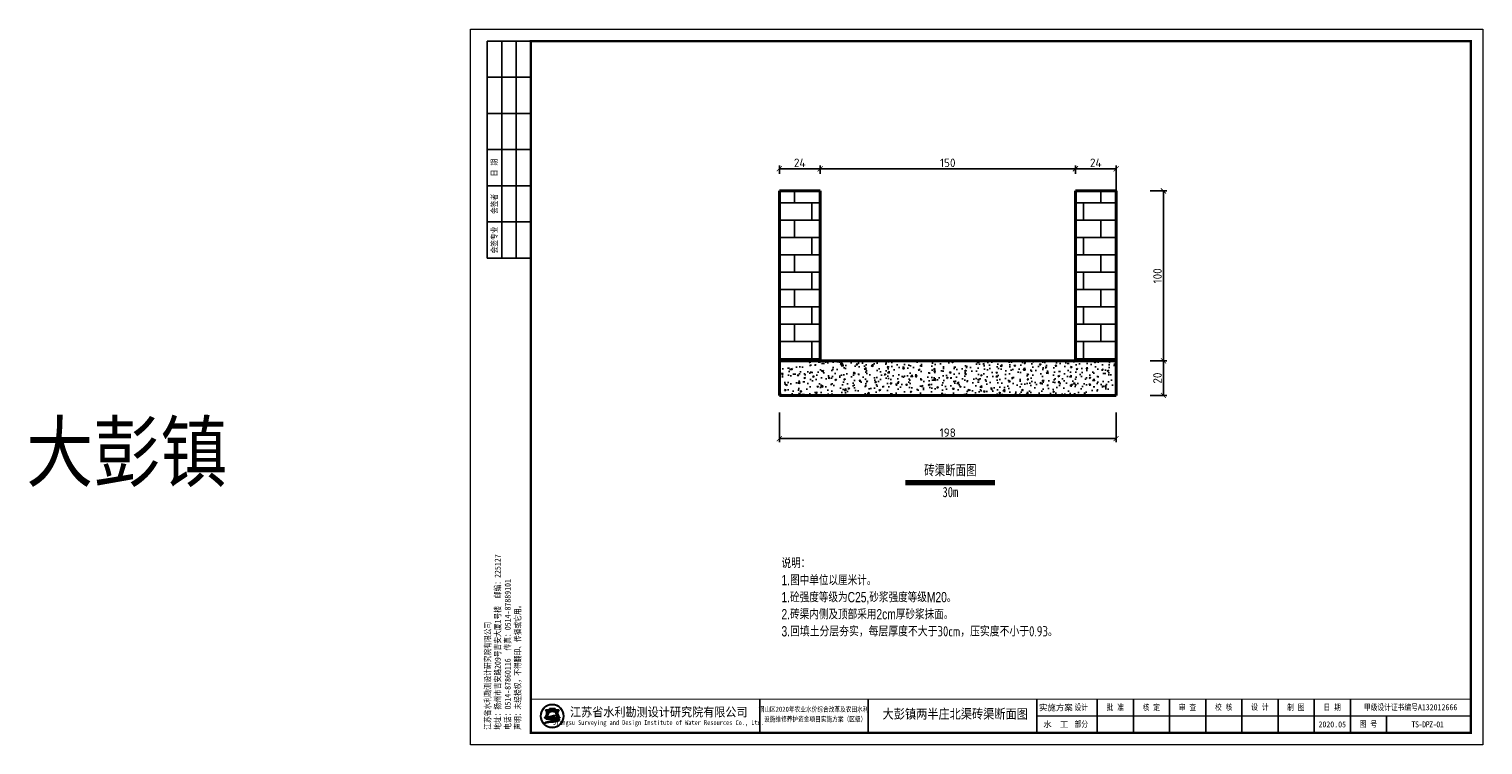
# Model space of a CAD drawing. Header units: millimetres. Extents: x 23647 to 54397, y 4269 to 8533.
# Tile 1 of 4: x 23647 to 32177, y 4333 to 8533. Entities that reach past the tile are written whole.
import ezdxf
from ezdxf.enums import TextEntityAlignment as Align

# ---------------------------------------------------------------- set-up
doc = ezdxf.new("R2010")
doc.units = ezdxf.units.MM
doc.layers.add('实线', color=1, linetype='Continuous', lineweight=40)
doc.layers.add('钢筋表', color=1, linetype='Continuous')
doc.styles.add('HZTXT', font='hztxt_e.shx', dxfattribs={"width": 0.75, "bigfont": 'hztxt.shx'})
doc.styles.get("Standard").update_dxf_attribs({"font": 'tssdeng.shx', "bigfont": 'hztxt.shx'})
doc.styles.add('图框', font='仿宋_GB2312.TTF', dxfattribs={"width": 0.8, "height": 4})
doc.styles.add('图框仿宋', font='仿宋_GB2312.TTF', dxfattribs={"width": 0.85})
doc.dimstyles.new('10的比例', dxfattribs={"dimtxt": 50, "dimasz": 30, "dimexe": 20, "dimexo": 100, "dimgap": 10, "dimtad": 1, "dimdec": 0, "dimlfac": 0.1, "dimdsep": 46, "dimtxsty": 'Standard', "dimblk": 'ARCHTICK', "dimcen": 2.5, "dimadec": 0, "dimazin": 0, "dimtfac": 1, "dimtdec": 0, "dimtmove": 2, "dimatfit": 2, "dimldrblk": 'ARCHTICK', "dimfxl": 0, "dimarcsym": 0})

# ---------------------------------------------------------------- blocks, each defined once
blk = doc.blocks.new('_ArchTick')
at = {"color": 0, "linetype": 'ByBlock', "const_width": 0.15}
blk.add_lwpolyline([(-0.5, -0.5), (0.5, 0.5)], dxfattribs=at)
blk = doc.blocks.new('*D7')
at = {"color": 0, "lineweight": -2}
for p, q in [((28048.80048857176, 6283.697171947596), (28048.80048857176, 6110.172643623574)), ((30024.61429374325, 6283.697171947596), (30024.61429374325, 6110.172643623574)), ((28048.80048857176, 6130.172643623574), (30024.61429374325, 6130.172643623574))]:
    blk.add_line(p, q, dxfattribs=at)
at = {"layer": 'Defpoints', "color": 0}
for p in [(28048.80048857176, 6383.697171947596), (30024.61429374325, 6383.697171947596), (30024.61429374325, 6130.172643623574)]:
    blk.add_point(p, dxfattribs=at)
at = {"color": 0, "lineweight": -2, "xscale": 30, "yscale": 30, "zscale": 30, "rotation": 180}
blk.add_blockref('_ArchTick', (28048.80048857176, 6130.172643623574), dxfattribs=at)
at = {"color": 0, "lineweight": -2, "xscale": 30, "yscale": 30, "zscale": 30}
blk.add_blockref('_ArchTick', (30024.61429374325, 6130.172643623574), dxfattribs=at)
at = {"color": 0, "insert": (29036.7073911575, 6165.172643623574), "char_height": 50, "attachment_point": 5}
blk.add_mtext('198', dxfattribs=at)
blk = doc.blocks.new('*D8')
at = {"color": 0, "lineweight": -2}
for p, q in [((28048.80048857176, 7683.643957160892), (28048.80048857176, 7733.643576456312)), ((28048.80048857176, 7713.643576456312), (28287.93797526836, 7713.643576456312)), ((28287.93797526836, 7683.643957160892), (28287.93797526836, 7733.643576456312))]:
    blk.add_line(p, q, dxfattribs=at)
at = {"layer": 'Defpoints', "color": 0}
for p in [(28287.93797526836, 7713.643576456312), (28048.80048857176, 7583.643957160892), (28287.93797526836, 7583.643957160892)]:
    blk.add_point(p, dxfattribs=at)
at = {"color": 0, "lineweight": -2, "xscale": 30, "yscale": 30, "zscale": 30, "rotation": 180}
blk.add_blockref('_ArchTick', (28048.80048857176, 7713.643576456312), dxfattribs=at)
at = {"color": 0, "lineweight": -2, "xscale": 30, "yscale": 30, "zscale": 30}
blk.add_blockref('_ArchTick', (28287.93797526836, 7713.643576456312), dxfattribs=at)
at = {"color": 0, "insert": (28168.36923192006, 7748.643576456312), "char_height": 50, "attachment_point": 5}
blk.add_mtext('24', dxfattribs=at)
blk = doc.blocks.new('*D9')
at = {"color": 0, "lineweight": -2}
for p, q in [((28287.93797526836, 7683.643957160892), (28287.93797526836, 7733.643576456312)), ((28287.93797526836, 7713.643576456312), (29785.4768657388, 7713.643576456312)), ((29785.4768657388, 7683.643957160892), (29785.4768657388, 7733.643576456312))]:
    blk.add_line(p, q, dxfattribs=at)
at = {"layer": 'Defpoints', "color": 0}
for p in [(29785.4768657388, 7713.643576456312), (28287.93797526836, 7583.643957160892), (29785.4768657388, 7583.643957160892)]:
    blk.add_point(p, dxfattribs=at)
at = {"color": 0, "lineweight": -2, "xscale": 30, "yscale": 30, "zscale": 30, "rotation": 180}
blk.add_blockref('_ArchTick', (28287.93797526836, 7713.643576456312), dxfattribs=at)
at = {"color": 0, "lineweight": -2, "xscale": 30, "yscale": 30, "zscale": 30}
blk.add_blockref('_ArchTick', (29785.4768657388, 7713.643576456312), dxfattribs=at)
at = {"color": 0, "insert": (29036.70742050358, 7748.643576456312), "char_height": 50, "attachment_point": 5}
blk.add_mtext('150', dxfattribs=at)
blk = doc.blocks.new('*D4')
at = {"color": 0, "lineweight": -2}
for p, q in [((29785.4768657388, 7683.643957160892), (29785.4768657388, 7733.643576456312)), ((29785.4768657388, 7713.643576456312), (30024.61429374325, 7713.643576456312)), ((30024.61429374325, 7583.643957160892), (30024.61429374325, 7733.643576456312))]:
    blk.add_line(p, q, dxfattribs=at)
at = {"layer": 'Defpoints', "color": 0}
for p in [(30024.61429374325, 7713.643576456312), (29785.4768657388, 7583.643957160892), (30024.61429374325, 7483.643957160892)]:
    blk.add_point(p, dxfattribs=at)
at = {"color": 0, "lineweight": -2, "xscale": 30, "yscale": 30, "zscale": 30, "rotation": 180}
blk.add_blockref('_ArchTick', (29785.4768657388, 7713.643576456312), dxfattribs=at)
at = {"color": 0, "lineweight": -2, "xscale": 30, "yscale": 30, "zscale": 30}
blk.add_blockref('_ArchTick', (30024.61429374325, 7713.643576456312), dxfattribs=at)
at = {"color": 0, "insert": (29905.04557974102, 7748.643576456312), "char_height": 50, "attachment_point": 5}
blk.add_mtext('24', dxfattribs=at)
blk = doc.blocks.new('*D5')
at = {"color": 0, "lineweight": -2}
for p, q in [((30224.61429374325, 6587.008442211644), (30322.28655465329, 6587.008442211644)), ((30302.28655465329, 6383.697171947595), (30302.28655465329, 6587.008442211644)), ((30224.61429374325, 6383.697171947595), (30322.28655465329, 6383.697171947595))]:
    blk.add_line(p, q, dxfattribs=at)
at = {"layer": 'Defpoints', "color": 0}
for p in [(30124.61429374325, 6587.008442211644), (30302.28655465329, 6587.008442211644), (30124.61429374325, 6383.697171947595)]:
    blk.add_point(p, dxfattribs=at)
at = {"color": 0, "lineweight": -2, "xscale": 30, "yscale": 30, "zscale": 30}
for p, rotation in [((30302.28655465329, 6587.008442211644), 90), ((30302.28655465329, 6383.697171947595), 270)]:
    blk.add_blockref('_ArchTick', p, dxfattribs=dict(at, rotation=rotation))
at = {"color": 0, "insert": (30267.28655465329, 6485.352807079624), "char_height": 50, "attachment_point": 5, "rotation": 90}
blk.add_mtext('20', dxfattribs=at)
blk = doc.blocks.new('*D6')
at = {"color": 0, "lineweight": -2}
for p, q in [((30224.61429374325, 7583.643957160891), (30322.28655465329, 7583.643957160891)), ((30302.28655465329, 6587.008442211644), (30302.28655465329, 7583.643957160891)), ((30224.61429374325, 6587.008442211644), (30322.28655465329, 6587.008442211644))]:
    blk.add_line(p, q, dxfattribs=at)
at = {"layer": 'Defpoints', "color": 0}
for p in [(30124.61429374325, 7583.643957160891), (30302.28655465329, 7583.643957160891), (30124.61429374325, 6587.008442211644)]:
    blk.add_point(p, dxfattribs=at)
at = {"color": 0, "lineweight": -2, "xscale": 30, "yscale": 30, "zscale": 30}
for p, rotation in [((30302.28655465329, 7583.643957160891), 90), ((30302.28655465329, 6587.008442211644), 270)]:
    blk.add_blockref('_ArchTick', p, dxfattribs=dict(at, rotation=rotation))
at = {"color": 0, "insert": (30267.28655465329, 7085.326199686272), "char_height": 50, "attachment_point": 5, "rotation": 90}
blk.add_mtext('100', dxfattribs=at)
blk = doc.blocks.new('A$C05D009C4')
h = blk.add_hatch(color=152)
h.dxf.hatch_style = 1
h.paths.add_polyline_path([(38.76634422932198, 12.00000043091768, 1), (29.08865293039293, 12.00000043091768, 1)])
h.paths.add_polyline_path([(38.60348013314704, 12.00000043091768, 1), (29.25151702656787, 12.00000043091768, 1)], flags=16)
h = blk.add_hatch(color=152)
h.dxf.hatch_style = 1
edge = h.paths.add_edge_path()
edge.add_arc((35.80941788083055, 9.575133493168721), 1.461698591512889, 43.31770961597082, 70.37003522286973)
edge.add_arc((34.42980354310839, 5.707128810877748), 5.568375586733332, 70.37003522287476, 84.52854590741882)
edge.add_arc((33.84297116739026, -0.4193505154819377), 11.72289597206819, 84.5285459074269, 95.17746754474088)
edge.add_arc((33.98455820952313, 9.871856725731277), 1.831337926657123, 111.7965680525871, 130.9174013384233, ccw=False)
edge.add_arc((35.88031062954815, 5.131314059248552), 6.936886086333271, 98.84274785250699, 111.79656805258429, ccw=False)
edge.add_arc((36.94667027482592, -1.723119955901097), 13.873772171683, 95.21036804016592, 98.84274785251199, ccw=False)
edge.add_ellipse((33.92749857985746, 12.29239262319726), major_axis=(-1.773815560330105, 0), ratio=0.8776980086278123, start_angle=172.6538623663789, end_angle=176.9129867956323)
edge.add_arc((35.5198629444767, 1.961408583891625), 10.24870363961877, 88.99992913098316, 98.52267106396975)
edge.add_arc((35.12653322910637, 4.586134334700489), 7.594670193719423, 98.5226710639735, 116.8491039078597)
edge.add_arc((32.25213067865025, 10.26438692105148), 1.230336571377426, 116.8491039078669, 139.2900683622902)
edge.add_arc((31.46765470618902, 10.93937932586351), 0.1954369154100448, 139.2900683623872, 263.050638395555)
edge.add_arc((31.6508042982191, 12.44199076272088), 1.70916902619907, 263.0506383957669, 272.136251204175)
edge.add_arc((32.81845198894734, -18.86063921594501), 29.61523112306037, 88.46268833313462, 92.13625120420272, ccw=False)
edge.add_arc((33.47617064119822, 5.646726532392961), 5.099041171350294, 68.07113774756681, 88.46268833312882, ccw=False)
edge.add_arc((37.58583333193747, -10.91731833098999), 21.4080615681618, 95.91294384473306, 98.79521578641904)
edge.add_arc((36.21854744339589, -2.080308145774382), 12.46590188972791, 98.79521578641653, 117.8496747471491)
edge.add_arc((94.71745532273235, -228.4932870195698), 245.9934265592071, 104.7703900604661, 105.15790668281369, ccw=False)
edge.add_line((32.00239593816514, 9.371353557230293), (31.19887532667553, 9.045501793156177))
edge.add_arc((52.56004672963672, -88.12407043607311), 99.48982566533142, 100.90627282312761, 102.39834375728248, ccw=False)
edge.add_line((33.73627840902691, 9.56877043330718), (33.12568101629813, 9.380185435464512))
edge.add_arc((30.81630882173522, 37.972111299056), 28.68503833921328, 274.6177604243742, 279.6944367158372)
edge.add_arc((34.87653799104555, 14.20489724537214), 4.573507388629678, 279.694436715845, 287.6119267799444)
edge.add_arc((35.76080622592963, 11.41934255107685), 1.650966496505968, 287.6119267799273, 311.5140981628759)
edge.add_arc((36.67269599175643, 10.38914956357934), 0.2751610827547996, 311.5140981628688, 403.3177096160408)
edge = h.paths.add_edge_path()
edge.add_arc((38.34861255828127, 13.13700150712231), 2.066422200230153, 138.9741968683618, 204.1180883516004, ccw=False)
edge.add_line((36.78967462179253, 14.493398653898), (35.09257135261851, 14.49339865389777))
edge.add_line((35.09257135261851, 14.49339865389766), (35.09257135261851, 15.08006322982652))
edge.add_line((35.09257135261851, 15.08006322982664), (32.76242580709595, 15.08006322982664))
edge.add_line((32.7624258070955, 15.08006322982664), (32.7624258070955, 14.493398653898))
edge.add_line((32.7624258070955, 14.493398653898), (31.06532253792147, 14.49339865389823))
edge.add_arc((29.50638460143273, 13.13700150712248), 2.066422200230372, -24.118088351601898, 41.0258031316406, ccw=False)
edge.add_arc((27.96985254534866, 13.82490774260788), 3.749914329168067, 314.34412131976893, 335.8819116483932, ccw=False)
edge.add_arc((29.92445522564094, 14.17747483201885), 3.106664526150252, 282.3877277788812, 290.1465811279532)
edge.add_arc((26.86021156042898, 22.52986721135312), 12.00340818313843, 290.1465811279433, 296.6495194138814)
edge.add_ellipse((33.92749857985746, 12.29239262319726), major_axis=(-1.773815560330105, 0), ratio=0.8776980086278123, start_angle=176.9129867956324, end_angle=378.37473811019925, ccw=False)
edge.add_ellipse((33.92749857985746, 12.29239262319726), major_axis=(-1.773815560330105, 0), ratio=0.8776980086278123, start_angle=172.653862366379, end_angle=176.9129867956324, ccw=False)
edge.add_ellipse((33.92749857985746, 12.29239262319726), major_axis=(-1.773815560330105, 0), ratio=0.8776980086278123, start_angle=161.6252618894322, end_angle=172.653862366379, ccw=False)
edge.add_arc((40.9947855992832, 22.52986721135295), 12.00340818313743, 243.3504805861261, 249.853418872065)
edge.add_arc((37.93054193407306, 14.17747483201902), 3.106664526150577, 249.8534188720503, 257.61227222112)
edge.add_arc((39.8851446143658, 13.82490774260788), 3.74991432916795, 204.1180883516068, 225.6558786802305, ccw=False)
at = {"lineweight": 0}
for p, q in [((-9.660525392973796e-07, 4.309176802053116e-07), (-9.660525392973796e-07, 297.000000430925)), ((-9.660525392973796e-07, 297.000000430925), (419.9999990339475, 297.000000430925)), ((419.9999990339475, 297.000000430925), (419.9999990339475, 4.309176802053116e-07)), ((414.9999990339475, 12.00000043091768), (234.999999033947, 12.00000043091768)), ((419.9999990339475, 4.309176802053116e-07), (-9.660525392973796e-07, 4.309176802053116e-07))]:
    blk.add_line(p, q, dxfattribs=at)
for p, q in [((24.99999903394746, 292.000000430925), (6.999999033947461, 292.000000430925)), ((6.999999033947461, 292.000000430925), (6.999999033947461, 202.000000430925)), ((12.99999903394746, 292.000000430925), (12.99999903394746, 202.000000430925)), ((18.99999903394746, 292.000000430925), (18.99999903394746, 202.000000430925)), ((24.99999903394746, 277.000000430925), (6.999999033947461, 277.000000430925)), ((24.99999903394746, 262.000000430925), (6.999999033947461, 262.000000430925)), ((24.99999903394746, 247.000000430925), (6.999999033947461, 247.000000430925)), ((24.99999903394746, 232.000000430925), (6.999999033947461, 232.000000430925)), ((24.99999903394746, 217.000000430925), (6.999999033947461, 217.000000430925)), ((24.99999903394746, 202.000000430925), (6.999999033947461, 202.000000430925)), ((119.9999990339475, 19.00000043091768), (119.9999990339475, 5.000000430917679)), ((164.9999990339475, 19.00000043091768), (164.9999990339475, 5.000000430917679)), ((234.9999990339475, 19.00000043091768), (234.9999990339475, 5.00000043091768)), ((259.9999990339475, 19.00000043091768), (259.9999990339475, 5.00000043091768)), ((274.9999990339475, 19.00000043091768), (274.9999990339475, 5.00000043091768)), ((289.9999990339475, 19.00000043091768), (289.9999990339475, 5.00000043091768)), ((304.9999990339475, 19.00000043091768), (304.9999990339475, 5.00000043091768)), ((319.9999990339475, 19.00000043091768), (319.9999990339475, 5.00000043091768)), ((334.9999990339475, 19.00000043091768), (334.9999990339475, 5.00000043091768)), ((349.9999990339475, 19.00000043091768), (349.9999990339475, 5.00000043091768)), ((364.9999990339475, 19.00000043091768), (364.9999990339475, 5.00000043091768)), ((379.999999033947, 12.00000043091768), (379.9999990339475, 5.00000043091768))]:
    blk.add_line(p, q)
at = {"lineweight": 0, "const_width": 1}
blk.add_lwpolyline([(24.99999903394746, 292.000000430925), (414.9999990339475, 292.000000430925), (414.9999990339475, 5.000000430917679), (24.99999903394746, 5.000000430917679)], close=True, dxfattribs=at)
at = {"lineweight": 0, "const_width": 0.4}
blk.add_lwpolyline([(414.9999990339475, 19.00000043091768), (24.99999903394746, 19.00000043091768)], dxfattribs=at)
at = {"color": 152}
for points in [[(35.69874016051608, 12.20855107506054, 0.04157472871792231), (34.00099750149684, 12.0969388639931, 0.08013502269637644), (31.69645858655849, 11.36209207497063, 0.09823132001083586), (31.31950936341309, 11.06684910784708, 0.599439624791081), (31.4440083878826, 10.74537819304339, 0.03966424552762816), (31.71451524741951, 10.73400959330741, -0.01603031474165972), (33.61296736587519, 10.7439323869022, -0.08921046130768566), (35.38043369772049, 10.37684313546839, 0.01257694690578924), (34.31246967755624, 10.23900910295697, 0.08333285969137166), (30.39505916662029, 8.941746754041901, -0.001690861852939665), (32.00239593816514, 9.371353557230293), (31.19887532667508, 9.045501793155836, -0.006510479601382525), (33.73627840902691, 9.56877043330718), (33.12568101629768, 9.380185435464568, 0.02215480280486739), (35.64668768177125, 9.69670034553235, 0.03456031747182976), (36.26033635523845, 9.845760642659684, 0.1046726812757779), (36.85507394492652, 10.1831109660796, 0.4234638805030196), (36.87289239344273, 10.57792197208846, 0.1185893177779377), (36.30046705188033, 10.95188092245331, 0.06185687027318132), (34.96074712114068, 11.25013391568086, 0.04649815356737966), (32.78508617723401, 11.25571562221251, -0.08362449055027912), (33.30456005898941, 11.57226876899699, -0.05658197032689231), (34.81395098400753, 11.985748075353, -0.01585057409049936), (35.68675431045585, 12.0933255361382)], [(32.24412084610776, 11.80161810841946, -0.02838203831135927), (30.9944621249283, 11.26089297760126, -0.03386732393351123), (30.59091593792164, 11.14313889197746, 0.09425397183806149), (31.39241893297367, 12.29262291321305, 0.2921547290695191), (31.06532253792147, 14.49339865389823), (32.7624258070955, 14.493398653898), (32.7624258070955, 15.08006322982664), (35.09257135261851, 15.08006322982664), (35.09257135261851, 14.49339865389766), (36.78967462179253, 14.493398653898, 0.29215472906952), (36.46257822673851, 12.29262291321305, 0.09425397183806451), (37.26408122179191, 11.14313889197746, -0.03386732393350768), (36.86053503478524, 11.26089297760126, -0.02838203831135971), (35.61087631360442, 11.80161810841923)]]:
    blk.add_lwpolyline(points, format="xyb", dxfattribs=at)
for radius in [4.838845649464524, 4.675981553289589]:
    blk.add_circle((33.92749857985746, 12.00000043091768), radius, dxfattribs=at)
blk.add_arc((35.88031062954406, 5.131314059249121), 6.936886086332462, 98.84274785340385, 111.796568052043, dxfattribs=at)
for start_param, end_param in [(2.820892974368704, 6.603884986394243), (3.013378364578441, 3.087714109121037)]:
    blk.add_ellipse((33.92749857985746, 12.29239262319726), major_axis=(-1.773815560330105, 0), ratio=0.8776980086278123, start_param=start_param, end_param=end_param, dxfattribs=at)
at = {"style": '图框'}
for s, height, width, p in [('江苏省水利勘测设计研究院有限公司', 3.75, 0.9, (78.12731828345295, 13.75084632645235)), ('铜山区2020年农业水价综合改革及农田水利 ', 2.105352, 0.8, (142.9967436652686, 14.87314912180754)), ('设施维修养护资金项目实施方案（区级）', 2.105352, 0.8, (142.9855656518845, 10.78126492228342)), ('Jiangsu Surveying and Design Institute of Water Resources Co., Ltd.', 2, 0.8, (77.95519032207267, 9.01340422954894))]:
    blk.add_text(s, height=height, dxfattribs=dict(at, width=width)).set_placement(p, align=Align.MIDDLE)
for s, p in [('实施方案', (242.8339290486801, 15.50000043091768)), ('水  工', (242.8339290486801, 8.50000043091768))]:
    blk.add_text(s, height=2.5, dxfattribs=at).set_placement(p, align=Align.MIDDLE_CENTER)
at = {"char_height": 2.5, "rotation": 90, "style": '图框'}
for s, insert, attachment_point in [('日 期', (9.99999903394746, 239.500000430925), 5), ('会签者', (9.99999903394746, 224.500000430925), 5), ('会签专业', (9.99999903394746, 209.500000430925), 5), ('江苏省水利勘测设计研究院有限公司\\P地址：扬州市吉安路209号吉安大厦1号楼  邮编：225127\\P电话：0514-87860116  传真：0514-87889101\\P声明：未经授权，不得翻印、传播或它用。', (5.878844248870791, 6.298893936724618), 1)]:
    blk.add_mtext(s, dxfattribs=dict(at, insert=insert, attachment_point=attachment_point))
at = {"char_height": 2.5, "attachment_point": 5, "style": '图框'}
for s, insert in [('设计', (253.4021526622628, 15.50000043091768)), ('批 准', (267.4999990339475, 15.50000043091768)), ('核 定', (282.4374990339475, 15.4722226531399)), ('审 查', (297.4305545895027, 15.47328670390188)), ('校 核', (312.4652768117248, 15.54328199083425)), ('设 计', (327.4722212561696, 15.59333100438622)), ('制 图', (342.416665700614, 15.47792459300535)), ('日 期', (357.4999990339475, 15.50000043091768)), ('甲级设计证书编号A132012666', (389.9999990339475, 15.50000043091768)), ('部分', (253.4021526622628, 8.50000043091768)), ('2020.05', (357.4999990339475, 8.500000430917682)), ('图 号', (372.4999990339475, 8.50000043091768))]:
    blk.add_mtext(s, dxfattribs=dict(at, insert=insert))

msp = doc.modelspace()

# ---------------------------------------------------------------- hatches: boundary and pattern name
h = msp.add_hatch()
h.set_pattern_fill('AR-B816', color=256, scale=0.5, style=0)
h.set_pattern_definition([(0, (27630.01635620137, -5796.516086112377), (0, 101.6), []), (90, (27630.01635620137, -5796.516086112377), (-101.6, 101.6), [101.6, -101.6])])
h.paths.add_polyline_path([(28287.93797526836, 7583.643957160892), (28048.80048857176, 7583.643957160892), (28048.80048857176, 6587.008442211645), (28287.93797526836, 6587.008442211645)])
h = msp.add_hatch()
h.set_pattern_fill('AR-B816', color=256, scale=0.5, style=0)
h.set_pattern_definition([(180, (30443.3984848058, -5796.516086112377), (0, 101.6), []), (90, (30443.3984848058, -5796.516086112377), (101.6, 101.6), [101.6, -101.6])])
h.paths.add_polyline_path([(29785.4768657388, 7583.643957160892), (30024.6143524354, 7583.643957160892), (30024.6143524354, 6587.008442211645), (29785.4768657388, 6587.008442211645)])
h = msp.add_hatch()
h.set_pattern_fill('AR-CONC', color=256, scale=0.5, style=0)
h.set_pattern_definition([(49.99999999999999, (28419.15384289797, -6117.516086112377), (91.092334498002, -7.969542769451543), [9.525, -104.775]), (355, (28419.15384289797, -6117.516086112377), (-17.62141298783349, 95.52832144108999), [7.62, -83.82]), (100.451, (28426.74484289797, -6118.180211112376), (73.47125083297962, 87.55834391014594), [8.095, -89.045]), (46.18420000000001, (28419.15384289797, -6092.116086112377), (135.539520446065, -21.02116396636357), [14.2875, -157.1625]), (96.6356, (28430.44879289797, -6093.867836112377), (118.7021172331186, 123.7127779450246), [12.1425, -133.5675]), (351.1840000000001, (28419.15384289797, -6092.116086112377), (118.702302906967, 123.7125589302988), [11.43, -125.73]), (21, (28431.85384289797, -6098.466086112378), (75.80743991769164, -51.13275925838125), [9.525, -104.775]), (326.0000000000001, (28431.85384289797, -6098.466086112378), (30.90101417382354, 92.09398306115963), [7.62, -83.82]), (71.4514, (28438.17109289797, -6102.727136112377), (106.7082453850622, 40.96142885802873), [8.095, -89.045]), (37.50000000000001, (28419.15384289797, -6117.516086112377), (1.544301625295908, 42.27751943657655), [0, -82.804, 0, -85.09, 0, -84.1375]), (7.499999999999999, (28419.15384289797, -6117.516086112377), (33.40983125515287, 50.09028740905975), [0, -48.514, 0, -80.899, 0, -32.0675]), (327.5, (28390.83284289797, -6117.516086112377), (67.7952975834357, -2.864371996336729), [0, -31.75, 0, -99.06, 0, -131.445]), (317.5, (28378.13284289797, -6117.516086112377), (74.06459069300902, 12.71324551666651), [0, -41.275, 0, -65.786, 0, -93.345])])
h.paths.add_polyline_path([(28287.93797526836, 6587.008442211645), (28048.80048857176, 6587.008442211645), (28048.80048857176, 6383.697171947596), (30024.61429374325, 6383.697171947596), (30024.61429374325, 6587.008442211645), (29785.4768657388, 6587.008442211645)])

# ---------------------------------------------------------------- linework, layer by layer
msp.add_line((28789.59381471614, 5861.854545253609), (29312.48308198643, 5861.854545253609))
at = {"layer": '实线'}
for p, q in [((28048.80048857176, 6587.008442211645), (28048.80048857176, 7583.643957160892)), ((28048.80048857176, 7583.643957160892), (28287.93797526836, 7583.643957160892)), ((28287.93797526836, 6587.008442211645), (28287.93797526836, 7583.643957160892)), ((29785.4768657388, 6587.008442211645), (29785.4768657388, 7583.643957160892)), ((29785.4768657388, 7583.643957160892), (30024.61429374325, 7583.643957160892)), ((30024.61429374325, 6587.008442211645), (30024.61429374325, 7583.643957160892)), ((28048.80048857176, 6383.697171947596), (28048.80048857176, 6587.008442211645)), ((28287.93797526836, 6587.008442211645), (28048.80048857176, 6587.008442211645)), ((28287.93797526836, 6587.008442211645), (29785.4768657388, 6587.008442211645)), ((29785.4768657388, 6587.008442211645), (30024.61429374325, 6587.008442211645)), ((30024.61429374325, 6587.008442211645), (30024.61429374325, 6383.697171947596)), ((28048.80048857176, 6383.697171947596), (30024.61429374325, 6383.697171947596))]:
    msp.add_line(p, q, dxfattribs=at)
at = {"layer": '钢筋表', "lineweight": 50}
msp.add_line((28789.59381471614, 5876.854545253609), (29312.48308198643, 5876.854545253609), dxfattribs=at)

# ---------------------------------------------------------------- block references
at = {"xscale": 14.14285717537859, "yscale": 14.14285713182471, "zscale": 14.14285717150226}
msp.add_blockref('A$C05D009C4', (26236.539648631, 4332.938398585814), dxfattribs=at)

# ---------------------------------------------------------------- texts
at = {"style": '图框仿宋', "width": 0.85}
for s, height, p in [('大彭镇', 339.4285720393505, (24220.57776192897, 6053.009963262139)), ('大彭镇两半庄北渠砖渠断面图', 56.57142867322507, (29080.62511092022, 4515.074902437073))]:
    msp.add_text(s, height=height, dxfattribs=at).set_placement(p, align=Align.MIDDLE_CENTER)
at = {"attachment_point": 1, "style": 'HZTXT'}
for s, insert, char_height in [('{\\fFangSong_GB2312|b0|i0|c134|p49;砖渠断面图}', (28898.50877658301, 5975.386634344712), 60), ('{\\fFangSong_GB2312|b0|i0|c134|p49;30m}', (29006.29212452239, 5846.987393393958), 60), ('说明：\\P1.图中单位以厘米计。\\P1.砼强度等级为C25,砂浆强度等级M20。\\P2.砖渠内侧及顶部采用2cm厚砂浆抹面。\\P3.{\\Ftssdeng,hztxt|c134;\\W0.8;回填土分层夯实，每层厚度不大于30cm，压实度不小于0.93。}', (28061.30416984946, 5430.326368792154), 60.06)]:
    msp.add_mtext(s, dxfattribs=dict(at, insert=insert, char_height=char_height))
at = {"insert": (31851.17790917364, 4453.152690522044), "char_height": 35.35714292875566, "width": 453.4479596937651, "attachment_point": 5, "style": '图框'}
msp.add_mtext('{\\fSimSun|b0|i0|c134|p2;\\T0.9;TS-DPZ-01}', dxfattribs=at)

# ---------------------------------------------------------------- dimensions: what is measured, and where the dimension line sits
for base, p1, p2, picture, middle in [((28287.93797526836, 7713.643576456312), (28048.80048857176, 7583.643957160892), (28287.93797526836, 7583.643957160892), '*D8', (28168.36923192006, 7748.643576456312)), ((29785.4768657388, 7713.643576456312), (28287.93797526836, 7583.643957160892), (29785.4768657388, 7583.643957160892), '*D9', (29036.70742050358, 7748.643576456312)), ((30024.61429374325, 7713.643576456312), (29785.4768657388, 7583.643957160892), (30024.61429374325, 7483.643957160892), '*D4', (29905.04557974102, 7748.643576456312)), ((30024.61429374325, 6130.172643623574), (28048.80048857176, 6383.697171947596), (30024.61429374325, 6383.697171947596), '*D7', (29036.7073911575, 6165.172643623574))]:
    dim = msp.add_linear_dim(base=base, p1=p1, p2=p2, dimstyle='10的比例')
    dim.commit()
    dim.dimension.update_dxf_attribs({"geometry": picture, "text_midpoint": middle})
for base, p1, p2, picture, middle in [((30302.28655465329, 7583.643957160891), (30124.61429374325, 6587.008442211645), (30124.61429374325, 7583.643957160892), '*D6', (30267.28655465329, 7085.326199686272)), ((30302.28655465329, 6587.008442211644), (30124.61429374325, 6383.697171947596), (30124.61429374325, 6587.008442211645), '*D5', (30267.28655465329, 6485.352807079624))]:
    dim = msp.add_linear_dim(base=base, p1=p1, p2=p2, angle=90, dimstyle='10的比例')
    dim.commit()
    dim.dimension.update_dxf_attribs({"geometry": picture, "text_midpoint": middle})

doc.saveas('drawing.dxf')
